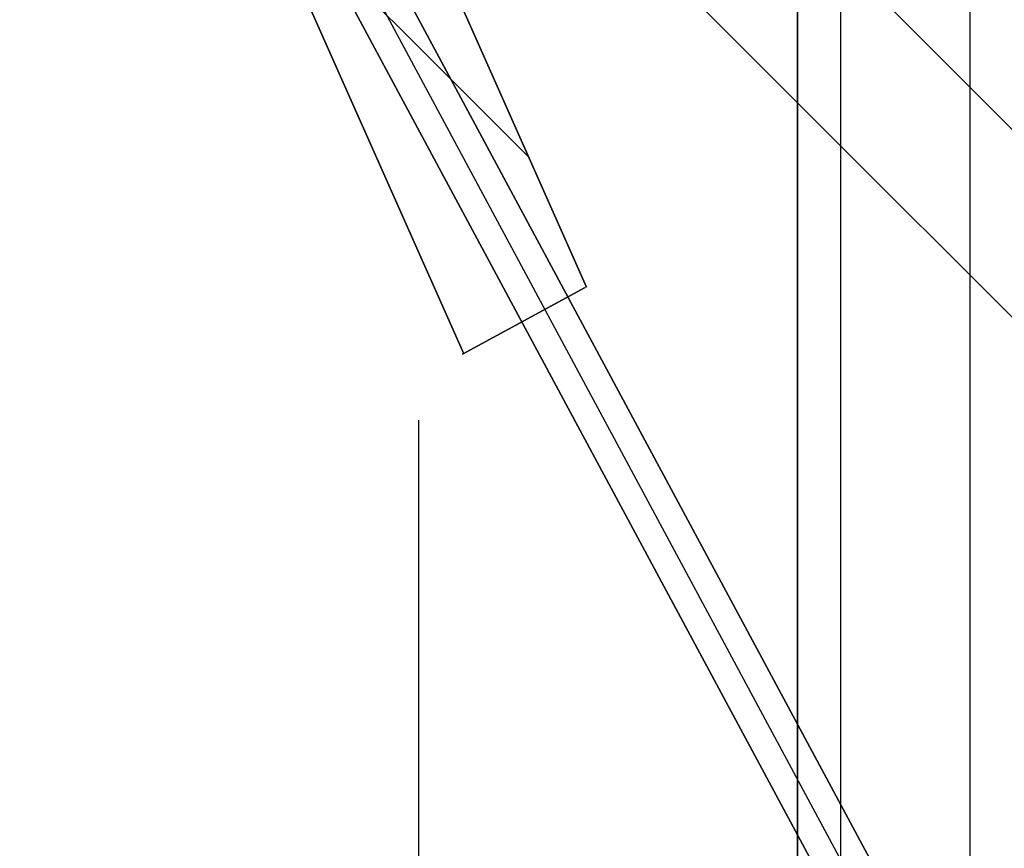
# Model space of a CAD drawing. Header units: millimetres. Extents: x -1690 to 192, y -898 to 54.
# Tile 181 of 256: x 170 to 181, y -871 to -862. Entities that reach past the tile are written whole.
import ezdxf

# ---------------------------------------------------------------- set-up
doc = ezdxf.new("R2010")
doc.units = ezdxf.units.MM
doc.header["$MEASUREMENT"] = 0
doc.layers.add('OVIDIO 186x93x72h', color=7, linetype='Continuous')

msp = doc.modelspace()

# ---------------------------------------------------------------- linework, layer by layer
at = {"layer": 'OVIDIO 186x93x72h', "extrusion": (1, 0, 0)}
for points in [[(-871.7711674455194, 717.3735813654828), (-422.0917422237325, 717.373581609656)], [(-422.0917422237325, 717.373581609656), (-871.7711674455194, 717.3735813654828)], [(-871.3916359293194, 715.0847275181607), (-422.0917422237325, 715.0847275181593)], [(-422.0917422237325, 715.0847275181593), (-871.3916359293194, 715.0847275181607)], [(-866.2911906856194, 717.1946964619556), (-878.6841752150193, 717.194696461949)], [(-878.6841752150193, 714.5114148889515), (-866.2911906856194, 714.5114148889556)]]:
    msp.add_lwpolyline(points, dxfattribs=at)
at = {"layer": 'OVIDIO 186x93x72h'}
for points in [[(178.7709573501, -422.0917422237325), (178.7709573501, -871.7711674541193)], [(178.7709573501, -871.7711674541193), (178.7709573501, -422.0917422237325)], [(179.2575818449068, -422.0917422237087), (179.2575818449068, -871.7713160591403)], [(180.7174553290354, -422.0917422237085), (180.7174553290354, -871.7711674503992)], [(149.5791922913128, -831.3874456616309), (185.7631818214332, -867.5714351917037)], [(148.51868204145, -832.4479559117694), (184.7100369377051, -868.6393108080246)], [(172.6391054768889, -860.2179875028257), (175.7363566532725, -863.3154019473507)], [(174.4938369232, -866.2911906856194), (174.4938369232, -878.6841752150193)]]:
    msp.add_lwpolyline(points, dxfattribs=at)
at = {"layer": 'OVIDIO 186x93x72h', "extrusion": (0.9999999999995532, 9.452204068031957e-07, 0)}
for points in [[(-422.0919114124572, 716.4272176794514), (-871.3918051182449, 716.4263683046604)], [(-871.3918051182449, 716.4263683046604), (-422.0919114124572, 716.4272176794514)]]:
    msp.add_lwpolyline(points, dxfattribs=at)
at = {"layer": 'OVIDIO 186x93x72h', "extrusion": (-0.1089792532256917, 0.2028516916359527, 0.9731262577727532)}
for points in [[(254.7170671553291, 833.7506260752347), (254.7170671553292, 994.4064705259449)], [(254.7170671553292, 994.4064705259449), (254.7170671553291, 833.7506260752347)]]:
    msp.add_lwpolyline(points, dxfattribs=at)
at = {"layer": 'OVIDIO 186x93x72h', "extrusion": (-0.1089792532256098, 0.2028516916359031, 0.9731262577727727)}
msp.add_lwpolyline([(254.4215971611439, 994.4064705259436), (254.421597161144, 833.750626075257)], dxfattribs=at)
at = {"layer": 'OVIDIO 186x93x72h', "extrusion": (-0.1089792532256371, 0.2028516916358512, 0.9731262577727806)}
for points in [[(254.126127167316, 994.4064705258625), (254.1261271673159, 833.7506260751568)], [(254.1261271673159, 833.7506260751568), (254.126127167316, 994.4064705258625)]]:
    msp.add_lwpolyline(points, dxfattribs=at)
at = {"layer": 'OVIDIO 186x93x72h', "extrusion": (-0.2357022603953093, 0.2357022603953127, 0.9428090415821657)}
msp.add_lwpolyline([(498.412105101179, 940.7363599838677), (498.412105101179, 831.6585565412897)], dxfattribs=at)
at = {"layer": 'OVIDIO 186x93x72h', "extrusion": (-0.235702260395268, 0.2357022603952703, 0.9428090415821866)}
msp.add_lwpolyline([(497.4634218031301, 831.6585565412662), (497.4634218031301, 940.7363599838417)], dxfattribs=at)
at = {"layer": 'OVIDIO 186x93x72h', "extrusion": (-0.23570226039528, 0.2357022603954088, 0.9428090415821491)}
msp.add_lwpolyline([(500.3094716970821, 831.6585565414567), (500.3094716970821, 940.7363599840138)], dxfattribs=at)
at = {"layer": 'OVIDIO 186x93x72h', "extrusion": (-0.2357022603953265, 0.2357022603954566, 0.9428090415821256)}
msp.add_lwpolyline([(501.2581549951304, 940.7363599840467), (501.2581549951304, 831.6585565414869)], dxfattribs=at)
at = {"layer": 'OVIDIO 186x93x72h', "extrusion": (0.8812084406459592, 0.2655070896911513, -0.3911235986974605)}
for points in [[(-887.9286010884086, 629.2408789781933), (-842.3088700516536, 570.0207612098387)], [(-842.3088700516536, 570.0207612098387), (-887.9286010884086, 629.2408789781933)]]:
    msp.add_lwpolyline(points, dxfattribs=at)
at = {"layer": 'OVIDIO 186x93x72h', "extrusion": (0.8812750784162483, 0.2653515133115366, -0.3910790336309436)}
for points in [[(-884.8553101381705, 626.4349192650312), (-842.4714832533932, 571.3852618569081)], [(-842.4714832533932, 571.3852618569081), (-884.8553101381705, 626.4349192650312)]]:
    msp.add_lwpolyline(points, dxfattribs=at)
at = {"layer": 'OVIDIO 186x93x72h', "extrusion": (0.8811853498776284, 0.2655605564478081, -0.391139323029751)}
for points in [[(-842.327116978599, 568.5621732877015), (-888.6473974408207, 628.6804271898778)], [(-888.6473974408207, 628.6804271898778), (-842.327116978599, 568.5621732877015)]]:
    msp.add_lwpolyline(points, dxfattribs=at)
at = {"layer": 'OVIDIO 186x93x72h', "extrusion": (0.8812750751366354, 0.2653515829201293, -0.3910789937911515)}
for points in [[(-842.65061048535, 571.247708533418), (-885.0342656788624, 626.2971226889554)], [(-885.0342656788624, 626.2971226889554), (-842.65061048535, 571.247708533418)]]:
    msp.add_lwpolyline(points, dxfattribs=at)
at = {"layer": 'OVIDIO 186x93x72h', "extrusion": (8.002650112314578e-07, -8.002674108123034e-07, 0.9999999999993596)}
for points in [[(191.2542576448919, -862.1017710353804), (173.5857885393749, -844.4332489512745)], [(173.5857885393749, -844.4332489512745), (191.2542576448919, -862.1017710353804)]]:
    msp.add_lwpolyline(points, dxfattribs=at)
at = {"layer": 'OVIDIO 186x93x72h', "extrusion": (0.000402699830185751, -0.0004026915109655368, 0.9999998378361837)}
for points in [[(172.5262035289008, -845.4948471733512), (190.2040397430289, -863.1723153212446)], [(190.2040397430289, -863.1723153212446), (172.5262035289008, -845.4948471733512)]]:
    msp.add_lwpolyline(points, dxfattribs=at)
at = {"layer": 'OVIDIO 186x93x72h', "extrusion": (-3.152902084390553e-06, 7.099553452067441e-06, 0.9999999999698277)}
for points in [[(175.0041520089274, -865.5434856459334), (171.1628143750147, -856.8937460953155)], [(171.1628143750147, -856.8937460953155), (175.0041520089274, -865.5434856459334)]]:
    msp.add_lwpolyline(points, dxfattribs=at)
at = {"layer": 'OVIDIO 186x93x72h', "extrusion": (-3.152902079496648e-06, 7.099553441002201e-06, 0.9999999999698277)}
for points in [[(173.3758337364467, -858.0000898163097), (176.3906075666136, -864.7886127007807)], [(176.3906075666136, -864.7886127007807), (173.3758337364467, -858.0000898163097)]]:
    msp.add_lwpolyline(points, dxfattribs=at)
at = {"layer": 'OVIDIO 186x93x72h', "extrusion": (-0.1089792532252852, 0.2028516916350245, 0.9731262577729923)}
msp.add_lwpolyline([(257.7337268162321, 977.7871933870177), (257.7337268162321, 987.8293230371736)], dxfattribs=at)
at = {"layer": 'OVIDIO 186x93x72h', "extrusion": (-0.1089792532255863, 0.2028516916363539, 0.9731262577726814)}
msp.add_lwpolyline([(257.1427868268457, 987.8293230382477), (257.1427868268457, 977.7871933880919)], dxfattribs=at)
at = {"layer": 'OVIDIO 186x93x72h', "extrusion": (-0.1089854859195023, 0.2028612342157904, 0.973123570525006)}
msp.add_lwpolyline([(256.5554215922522, 987.8341027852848), (256.5554215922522, 977.7919731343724)], dxfattribs=at)
at = {"layer": 'OVIDIO 186x93x72h', "extrusion": (-0.0002316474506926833, 0.9998846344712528, 0.01518762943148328)}
for points in [[(-180.0700632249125, 730.5649609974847), (-191.0545236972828, 10.46781134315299)], [(-191.0545236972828, 10.46781134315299), (-180.0700632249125, 730.5649609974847)]]:
    msp.add_lwpolyline(points, dxfattribs=at)
at = {"layer": 'OVIDIO 186x93x72h', "extrusion": (0, 1, 0)}
for points in [[(-172.1224804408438, 712.9903264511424), (-170.7808396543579, 715.6736080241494)], [(-173.82301653, 717.1946964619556), (-175.1646573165, 714.5114148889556)], [(-175.1646573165, 714.5114148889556), (-173.82301653, 717.1946964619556)], [(-174.799780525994, 714.3289764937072), (-173.4581397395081, 717.0122580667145)]]:
    msp.add_lwpolyline(points, dxfattribs=at)
at = {"layer": 'OVIDIO 186x93x72h', "extrusion": (0.7039764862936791, 0.7098970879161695, 0.02152280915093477)}
for points in [[(-742.8489524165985, 7.653161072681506), (-742.8402972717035, 10.10043307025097), (-742.7570827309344, 727.8436827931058)], [(-742.7570827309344, 727.8436827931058), (-742.8402972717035, 10.10043307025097), (-742.8489524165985, 7.653161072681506)]]:
    msp.add_lwpolyline(points, dxfattribs=at)
at = {"layer": 'OVIDIO 186x93x72h', "extrusion": (-0.0002316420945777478, 0.999884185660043, 0.01521714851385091)}
msp.add_lwpolyline([(-179.1863029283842, 730.5883765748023), (-190.1492049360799, 10.49133344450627)], dxfattribs=at)
at = {"layer": 'OVIDIO 186x93x72h', "extrusion": (-0.0002316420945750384, 0.9998841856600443, 0.01521714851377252)}
msp.add_lwpolyline([(-180.6862473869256, 730.6053858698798), (-191.6490463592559, 10.51511060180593)], dxfattribs=at)
at = {"layer": 'OVIDIO 186x93x72h', "extrusion": (0.9998841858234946, -0.0002316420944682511, 0.01521713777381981)}
for points in [[(-874.7976254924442, 714.5598799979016), (-863.8349238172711, -5.523496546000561)], [(-863.8349238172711, -5.523496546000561), (-874.7976254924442, 714.5598799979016)]]:
    msp.add_lwpolyline(points, dxfattribs=at)
at = {"layer": 'OVIDIO 186x93x72h', "extrusion": (1.824367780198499e-05, 9.932996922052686e-06, 0.9999999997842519)}
for points in [[(174.9888026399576, -865.5455182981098), (176.3752581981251, -864.7906453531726)], [(176.3752581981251, -864.7906453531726), (174.9888026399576, -865.5455182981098)]]:
    msp.add_lwpolyline(points, dxfattribs=at)
at = {"layer": 'OVIDIO 186x93x72h', "extrusion": (0.9868239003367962, -0.05815120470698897, -0.1509868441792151)}
for points in [[(-852.9098033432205, 743.4165078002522), (-854.3627472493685, 739.6937147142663)], [(-854.3627472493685, 739.6937147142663), (-852.9098033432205, 743.4165078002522)]]:
    msp.add_lwpolyline(points, dxfattribs=at)
at = {"layer": 'OVIDIO 186x93x72h', "extrusion": (0.9998841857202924, -0.0002316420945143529, 0.01521714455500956)}
for points in [[(-864.8953353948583, -5.539641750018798), (-875.8580321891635, 714.5437348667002)], [(-875.8580321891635, 714.5437348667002), (-864.8953353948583, -5.539641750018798)]]:
    msp.add_lwpolyline(points, dxfattribs=at)
at = {"layer": 'OVIDIO 186x93x72h', "extrusion": (0.9868237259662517, -0.05815167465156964, -0.1509878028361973)}
msp.add_lwpolyline([(-853.3272559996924, 743.3155637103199), (-854.690757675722, 739.8219498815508)], dxfattribs=at)
at = {"layer": 'OVIDIO 186x93x72h', "extrusion": (0.9868238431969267, -0.05815135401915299, -0.1509871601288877)}
for points in [[(-855.0189508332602, 739.9498862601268), (-853.7448933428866, 743.2143274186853)], [(-853.7448933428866, 743.2143274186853), (-855.0189508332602, 739.9498862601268)]]:
    msp.add_lwpolyline(points, dxfattribs=at)
at = {"layer": 'OVIDIO 186x93x72h', "extrusion": (0.2760888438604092, 0.1226098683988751, 0.9532794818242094)}
msp.add_lwpolyline([(-862.4590408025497, 399.129449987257), (-862.4590408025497, 397.6294496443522)], dxfattribs=at)
at = {"layer": 'OVIDIO 186x93x72h', "extrusion": (0.2760856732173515, 0.122608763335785, 0.9532805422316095)}
for points in [[(-862.9753341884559, 397.6280156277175), (-862.9753341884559, 399.1280175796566)], [(-862.9753341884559, 399.1280175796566), (-862.9753341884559, 397.6280156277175)]]:
    msp.add_lwpolyline(points, dxfattribs=at)
at = {"layer": 'OVIDIO 186x93x72h', "extrusion": (-0.1089962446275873, 0.2028748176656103, 0.9731195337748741)}
for points in [[(255.1407284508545, 987.839574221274), (255.1407284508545, 992.8395002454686)], [(255.1407284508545, 992.8395002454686), (255.1407284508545, 987.839574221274)]]:
    msp.add_lwpolyline(points, dxfattribs=at)
at = {"layer": 'OVIDIO 186x93x72h', "extrusion": (-0.3182670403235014, -0.2137306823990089, 0.9235936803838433)}
msp.add_lwpolyline([(816.0809396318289, -38.77782298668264), (816.0809396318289, -37.82606851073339)], dxfattribs=at)
at = {"layer": 'OVIDIO 186x93x72h', "extrusion": (-0.3182670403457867, -0.2137306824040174, 0.9235936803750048)}
msp.add_lwpolyline([(816.4549226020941, -37.82606847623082), (816.4549226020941, -38.77782295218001)], dxfattribs=at)
at = {"layer": 'OVIDIO 186x93x72h', "extrusion": (-0.3182640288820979, -0.2137281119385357, 0.9235953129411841)}
msp.add_lwpolyline([(816.8293062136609, -37.8285342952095), (816.8293062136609, -38.78028120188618)], dxfattribs=at)
at = {"layer": 'OVIDIO 186x93x72h', "extrusion": (-0.1089886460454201, 0.202866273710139, 0.9731221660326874)}
msp.add_lwpolyline([(255.8439276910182, 987.8367205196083), (255.8439276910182, 992.8366553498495)], dxfattribs=at)
at = {"layer": 'OVIDIO 186x93x72h', "extrusion": (-5.80996413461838e-07, 0.999999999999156, 1.161986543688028e-06)}
for points in [[(-173.0927593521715, 716.83082685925), (-174.4344040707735, 714.1475519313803)], [(-174.4344040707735, 714.1475519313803), (-173.0927593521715, 716.83082685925)]]:
    msp.add_lwpolyline(points, dxfattribs=at)
at = {"layer": 'OVIDIO 186x93x72h', "extrusion": (-0.1089945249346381, 0.2028719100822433, 0.9731203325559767)}
for points in [[(256.5661134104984, 992.8379231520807), (256.5661134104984, 987.8379795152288)], [(256.5661134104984, 987.8379795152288), (256.5661134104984, 992.8379231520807)]]:
    msp.add_lwpolyline(points, dxfattribs=at)
at = {"layer": 'OVIDIO 186x93x72h', "extrusion": (0.2760888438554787, 0.1226098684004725, 0.953279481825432)}
msp.add_lwpolyline([(-865.4014230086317, 399.1294291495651), (-865.4014230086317, 397.6294294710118)], dxfattribs=at)
at = {"layer": 'OVIDIO 186x93x72h', "extrusion": (0.2760765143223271, 0.1226096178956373, 0.9532830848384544)}
for points in [[(-867.8243166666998, 399.1350477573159), (-867.8243166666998, 397.6350484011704)], [(-867.8243166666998, 397.6350484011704), (-867.8243166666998, 399.1350477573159)]]:
    msp.add_lwpolyline(points, dxfattribs=at)
at = {"layer": 'OVIDIO 186x93x72h', "extrusion": (0.8812713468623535, 0.2653498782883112, -0.3910885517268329)}
for points in [[(-886.9706887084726, 629.1789933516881), (-884.8553529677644, 626.4314461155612)], [(-884.8553529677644, 626.4314461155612), (-886.9706887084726, 629.1789933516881)]]:
    msp.add_lwpolyline(points, dxfattribs=at)
at = {"layer": 'OVIDIO 186x93x72h', "extrusion": (0.8812746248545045, 0.2653521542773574, -0.3910796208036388)}
msp.add_lwpolyline([(-884.9447783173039, 626.3654790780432), (-886.8706299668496, 628.8668417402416)], dxfattribs=at)
at = {"layer": 'OVIDIO 186x93x72h', "extrusion": (0.8812691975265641, 0.2653579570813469, -0.3910879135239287)}
for points in [[(-885.0335716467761, 626.2907482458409), (-886.769931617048, 628.5459771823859)], [(-886.769931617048, 628.5459771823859), (-885.0335716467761, 626.2907482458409)]]:
    msp.add_lwpolyline(points, dxfattribs=at)

doc.saveas('drawing.dxf')
